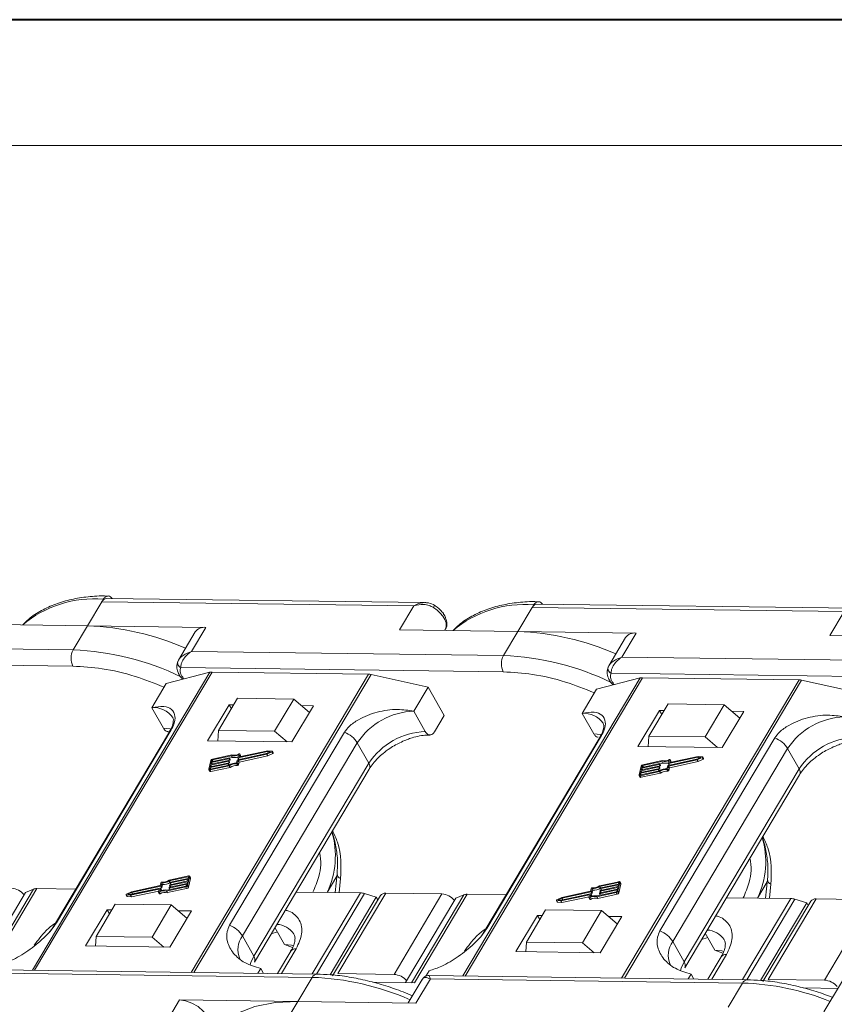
# Model space of a CAD drawing. Header units: millimetres. Extents: x 3104 to 4027, y -212 to 440.
# Tile 26 of 39: x 3542 to 3614, y 354 to 440. Entities that reach past the tile are written whole.
import ezdxf

# ---------------------------------------------------------------- set-up
doc = ezdxf.new("R2010")
doc.units = ezdxf.units.MM

msp = doc.modelspace()

# ---------------------------------------------------------------- linework, layer by layer
at = {"color": 7, "lineweight": 40}
msp.add_line((4025.995, 440.357), (3103.755, 440.357), dxfattribs=at)
at = {"color": 7, "lineweight": 13}
msp.add_line((4015.016, 429.378), (3158.65, 429.378), dxfattribs=at)
at = {"color": 7, "linetype": 'Continuous', "lineweight": 15}
for p, q in [((3548.358, 387.488), (3549.611, 389.593)), ((3549.611, 389.593), (3549.736, 389.804)), ((3549.611, 389.593), (3576.846, 389.234)), ((3577.784, 389.515), (3550.023, 389.881)), ((3576.846, 389.234), (3575.594, 387.129)), ((3585.912, 386.993), (3587.165, 389.098)), ((3587.165, 389.098), (3587.29, 389.309)), ((3587.165, 389.098), (3614.401, 388.739)), ((3615.339, 389.019), (3587.577, 389.385)), ((3614.401, 388.739), (3613.148, 386.634)), ((3538.039, 387.625), (3548.358, 387.488)), ((3548.358, 387.488), (3547.105, 385.384)), ((3558.676, 387.352), (3548.358, 387.488)), ((3557.424, 385.248), (3558.676, 387.352)), ((3557.756, 386.95), (3556.293, 384.493)), ((3575.594, 387.129), (3585.912, 386.993)), ((3579.536, 387.077), (3579.572, 387.137)), ((3585.912, 386.993), (3584.66, 384.888)), ((3596.231, 386.857), (3585.912, 386.993)), ((3594.978, 384.752), (3596.231, 386.857)), ((3612.627, 353.805), (3632.254, 386.781)), ((3613.148, 386.634), (3623.467, 386.498)), ((3547.105, 385.384), (3519.869, 385.743)), ((3595.31, 386.455), (3593.848, 383.998)), ((3584.66, 384.888), (3557.424, 385.248)), ((3547.086, 383.97), (3518.938, 384.341)), ((3556.315, 384.528), (3556.217, 384.28)), ((3593.869, 384.033), (3593.771, 383.785)), ((3622.214, 384.393), (3594.978, 384.752)), ((3559.032, 383.433), (3543.56, 357.439)), ((3543.746, 357.436), (3559.233, 383.456)), ((3555.232, 382.448), (3559.032, 383.433)), ((3584.641, 383.474), (3556.492, 383.846)), ((3572.893, 383.276), (3557.407, 357.256)), ((3557.65, 357.253), (3573.122, 383.248)), ((3559.233, 383.456), (3572.893, 383.276)), ((3573.122, 383.248), (3578.091, 382.146)), ((3622.195, 382.979), (3594.047, 383.35)), ((3553.979, 380.343), (3555.232, 382.448)), ((3596.587, 382.938), (3581.115, 356.944)), ((3581.301, 356.941), (3596.787, 382.961)), ((3592.786, 381.952), (3596.587, 382.938)), ((3610.448, 382.78), (3594.961, 356.761)), ((3595.205, 356.758), (3610.677, 382.752)), ((3596.787, 382.961), (3610.448, 382.78)), ((3610.677, 382.752), (3615.646, 381.651)), ((3578.091, 382.146), (3576.838, 380.041)), ((3578.091, 382.146), (3579.487, 379.653)), ((3591.533, 379.848), (3592.786, 381.952)), ((3560.719, 380.608), (3558.84, 377.451)), ((3561.461, 381.164), (3559.791, 378.357)), ((3561.127, 380.602), (3560.719, 380.608)), ((3560.719, 380.608), (3560.918, 380.252)), ((3566.359, 381.099), (3561.461, 381.164)), ((3564.689, 378.293), (3566.359, 381.099)), ((3566.187, 377.354), (3568.066, 380.511)), ((3566.359, 381.099), (3567.723, 379.934)), ((3568.066, 380.511), (3567.032, 380.524)), ((3599.016, 380.669), (3597.345, 377.862)), ((3603.914, 380.604), (3599.016, 380.669)), ((3602.244, 377.797), (3603.914, 380.604)), ((3603.914, 380.604), (3605.277, 379.438)), ((3553.979, 380.343), (3554.976, 378.562)), ((3577.835, 378.26), (3576.838, 380.041)), ((3578.652, 378.249), (3579.487, 379.653)), ((3591.533, 379.848), (3592.531, 378.066)), ((3598.273, 380.112), (3596.394, 376.955)), ((3598.681, 380.107), (3598.273, 380.112)), ((3598.273, 380.112), (3598.473, 379.756)), ((3603.742, 376.858), (3605.621, 380.016)), ((3605.621, 380.016), (3604.586, 380.029)), ((3555.51, 378.244), (3545.488, 361.406)), ((3545.639, 361.568), (3555.662, 378.406)), ((3555.371, 378.253), (3555.503, 378.251)), ((3559.791, 378.357), (3559.736, 377.439)), ((3564.689, 378.293), (3559.791, 378.357)), ((3570.784, 378.207), (3560.762, 361.368)), ((3565.781, 377.359), (3564.689, 378.293)), ((3583.194, 361.072), (3593.216, 377.911)), ((3558.84, 377.451), (3566.187, 377.354)), ((3561.88, 360.44), (3571.902, 377.278)), ((3572.899, 375.497), (3571.902, 377.278)), ((3593.064, 377.749), (3583.042, 360.911)), ((3597.345, 377.862), (3597.29, 376.943)), ((3602.244, 377.797), (3597.345, 377.862)), ((3608.338, 377.712), (3598.316, 360.873)), ((3603.336, 376.864), (3602.244, 377.797)), ((3560.956, 376.222), (3559.274, 375.861)), ((3561.456, 375.789), (3564.011, 376.338)), ((3561.485, 375.99), (3561.543, 376.235)), ((3564.057, 376.528), (3561.502, 375.979)), ((3561.505, 375.739), (3564.013, 376.279)), ((3561.582, 375.837), (3564.085, 376.375)), ((3561.64, 376.301), (3561.585, 376.072)), ((3564.089, 376.595), (3561.602, 376.061)), ((3561.718, 376.173), (3561.638, 376.315)), ((3561.64, 376.301), (3561.719, 376.159)), ((3564.011, 376.338), (3564.333, 376.498)), ((3564.013, 376.279), (3564.451, 376.495)), ((3564.093, 376.136), (3564.013, 376.279)), ((3564.333, 376.498), (3564.057, 376.528)), ((3564.13, 376.397), (3564.057, 376.528)), ((3564.465, 376.554), (3564.089, 376.595)), ((3564.093, 376.136), (3564.531, 376.353)), ((3564.451, 376.495), (3564.531, 376.353)), ((3564.562, 376.401), (3564.483, 376.544)), ((3596.394, 376.955), (3603.742, 376.858)), ((3599.435, 359.944), (3609.457, 376.783)), ((3610.454, 375.002), (3609.457, 376.783)), ((3559.124, 375.739), (3558.942, 374.978)), ((3560.594, 375.454), (3559.057, 375.123)), ((3559.061, 374.974), (3560.717, 375.33)), ((3559.072, 375.187), (3560.609, 375.517)), ((3559.11, 375.345), (3559.072, 375.187)), ((3560.647, 375.675), (3559.11, 375.345)), ((3559.185, 375.211), (3559.11, 375.345)), ((3559.125, 375.408), (3560.662, 375.739)), ((3559.163, 375.567), (3559.125, 375.408)), ((3560.7, 375.897), (3559.163, 375.567)), ((3559.238, 375.433), (3559.163, 375.567)), ((3559.179, 375.63), (3560.716, 375.96)), ((3559.209, 375.757), (3559.179, 375.63)), ((3559.269, 375.649), (3559.209, 375.757)), ((3560.914, 376.153), (3559.259, 375.798)), ((3559.259, 375.798), (3559.334, 375.663)), ((3560.669, 375.319), (3560.594, 375.454)), ((3560.627, 375.506), (3560.619, 375.474)), ((3560.699, 375.331), (3560.619, 375.474)), ((3560.706, 375.37), (3560.626, 375.513)), ((3560.627, 375.511), (3560.727, 375.533)), ((3560.706, 375.363), (3560.627, 375.506)), ((3560.727, 375.533), (3560.647, 375.675)), ((3560.68, 375.727), (3560.672, 375.696)), ((3560.752, 375.553), (3560.672, 375.696)), ((3560.759, 375.592), (3560.679, 375.734)), ((3560.68, 375.733), (3560.78, 375.755)), ((3560.76, 375.585), (3560.68, 375.727)), ((3560.699, 375.331), (3560.706, 375.363)), ((3560.78, 375.755), (3560.7, 375.897)), ((3560.733, 375.949), (3560.725, 375.917)), ((3560.805, 375.775), (3560.725, 375.917)), ((3560.812, 375.814), (3560.732, 375.956)), ((3560.733, 375.955), (3560.994, 376.011)), ((3560.813, 375.807), (3560.733, 375.949)), ((3560.752, 375.553), (3560.76, 375.585)), ((3560.805, 375.775), (3560.813, 375.807)), ((3560.994, 376.011), (3560.914, 376.153)), ((3561.373, 375.524), (3561.431, 375.769)), ((3561.379, 375.453), (3561.458, 375.31)), ((3561.446, 375.494), (3561.505, 375.739)), ((3561.526, 375.352), (3561.446, 375.494)), ((3561.485, 375.984), (3561.565, 375.841)), ((3561.582, 375.837), (3561.502, 375.979)), ((3561.585, 375.597), (3561.505, 375.739)), ((3561.526, 375.352), (3561.585, 375.597)), ((3561.585, 375.597), (3564.093, 376.136)), ((3561.591, 376.061), (3561.585, 376.072)), ((3561.701, 376.082), (3561.719, 376.159)), ((3572.899, 375.497), (3562.877, 358.658)), ((3598.255, 375.402), (3596.718, 375.071)), ((3596.733, 375.135), (3598.27, 375.465)), ((3598.469, 375.658), (3596.814, 375.302)), ((3598.51, 375.727), (3596.829, 375.366)), ((3598.335, 375.259), (3598.255, 375.402)), ((3598.288, 375.454), (3598.28, 375.422)), ((3598.36, 375.28), (3598.28, 375.422)), ((3598.367, 375.318), (3598.287, 375.461)), ((3598.288, 375.459), (3598.549, 375.516)), ((3598.367, 375.311), (3598.288, 375.454)), ((3598.549, 375.516), (3598.469, 375.658)), ((3599.011, 375.294), (3601.566, 375.843)), ((3599.039, 375.495), (3599.098, 375.74)), ((3599.04, 375.488), (3599.12, 375.346)), ((3601.611, 376.033), (3599.057, 375.484)), ((3599.136, 375.341), (3599.057, 375.484)), ((3599.059, 375.244), (3601.568, 375.783)), ((3599.136, 375.341), (3601.639, 375.879)), ((3599.194, 375.806), (3599.139, 375.577)), ((3599.139, 375.102), (3601.647, 375.641)), ((3599.145, 375.566), (3599.139, 375.577)), ((3601.644, 376.1), (3599.157, 375.566)), ((3599.273, 375.677), (3599.193, 375.82)), ((3599.194, 375.806), (3599.274, 375.664)), ((3599.256, 375.587), (3599.274, 375.664)), ((3601.566, 375.843), (3601.888, 376.002)), ((3601.568, 375.783), (3602.006, 376)), ((3601.647, 375.641), (3601.568, 375.783)), ((3601.888, 376.002), (3601.611, 376.033)), ((3601.685, 375.902), (3601.611, 376.033)), ((3602.02, 376.058), (3601.644, 376.1)), ((3601.647, 375.641), (3602.086, 375.858)), ((3602.006, 376), (3602.086, 375.858)), ((3602.117, 375.906), (3602.037, 376.049)), ((3558.946, 374.937), (3559.026, 374.794)), ((3559.057, 375.123), (3559.027, 374.996)), ((3559.027, 374.996), (3559.039, 374.974)), ((3559.046, 374.911), (3560.728, 375.272)), ((3559.126, 374.768), (3559.046, 374.911)), ((3559.132, 374.989), (3559.057, 375.123)), ((3559.126, 374.768), (3560.808, 375.129)), ((3560.808, 375.129), (3560.728, 375.272)), ((3562.92, 358.158), (3572.942, 374.996)), ((3596.679, 375.243), (3596.496, 374.483)), ((3596.612, 374.628), (3596.581, 374.501)), ((3596.581, 374.501), (3596.594, 374.479)), ((3596.601, 374.415), (3598.282, 374.777)), ((3598.149, 374.958), (3596.612, 374.628)), ((3596.687, 374.494), (3596.612, 374.628)), ((3596.616, 374.479), (3598.271, 374.834)), ((3596.627, 374.691), (3598.164, 375.022)), ((3596.665, 374.85), (3596.627, 374.691)), ((3598.202, 375.18), (3596.665, 374.85)), ((3596.74, 374.716), (3596.665, 374.85)), ((3596.68, 374.913), (3598.217, 375.243)), ((3596.718, 375.071), (3596.68, 374.913)), ((3596.681, 374.273), (3598.362, 374.634)), ((3596.793, 374.937), (3596.718, 375.071)), ((3596.764, 375.261), (3596.733, 375.135)), ((3596.824, 375.154), (3596.764, 375.261)), ((3596.814, 375.302), (3596.889, 375.168)), ((3598.224, 374.824), (3598.149, 374.958)), ((3598.181, 375.01), (3598.174, 374.979)), ((3598.253, 374.836), (3598.174, 374.979)), ((3598.181, 375.016), (3598.282, 375.038)), ((3598.26, 374.875), (3598.181, 375.017)), ((3598.261, 374.868), (3598.181, 375.01)), ((3598.282, 375.038), (3598.202, 375.18)), ((3598.234, 375.232), (3598.227, 375.2)), ((3598.307, 375.058), (3598.227, 375.2)), ((3598.234, 375.238), (3598.335, 375.259)), ((3598.313, 375.097), (3598.234, 375.239)), ((3598.314, 375.09), (3598.234, 375.232)), ((3598.253, 374.836), (3598.261, 374.868)), ((3598.362, 374.634), (3598.282, 374.777)), ((3598.307, 375.058), (3598.314, 375.09)), ((3598.36, 375.28), (3598.367, 375.311)), ((3598.927, 375.029), (3598.986, 375.273)), ((3598.933, 374.957), (3599.013, 374.815)), ((3599.001, 374.999), (3599.059, 375.244)), ((3599.08, 374.857), (3599.001, 374.999)), ((3599.139, 375.102), (3599.059, 375.244)), ((3599.08, 374.857), (3599.139, 375.102)), ((3610.454, 375.002), (3600.432, 358.163)), ((3600.475, 357.662), (3610.497, 374.501)), ((3596.501, 374.441), (3596.58, 374.299)), ((3596.681, 374.273), (3596.601, 374.415)), ((3554.759, 365.081), (3554.7, 364.836)), ((3554.832, 365.051), (3554.773, 364.806)), ((3554.912, 364.909), (3554.832, 365.051)), ((3557.158, 365.664), (3555.477, 365.303)), ((3557.143, 365.601), (3555.488, 365.245)), ((3555.568, 365.103), (3555.488, 365.245)), ((3557.079, 365.167), (3555.542, 364.836)), ((3555.557, 364.9), (3557.094, 365.23)), ((3555.568, 365.103), (3555.588, 365.107)), ((3555.578, 365.069), (3555.585, 365.101)), ((3555.579, 365.062), (3555.658, 364.921)), ((3557.132, 365.388), (3555.595, 365.058)), ((3555.67, 364.924), (3555.595, 365.058)), ((3555.61, 365.121), (3557.148, 365.452)), ((3557.041, 365.008), (3557.079, 365.167)), ((3557.08, 364.836), (3557.263, 365.597)), ((3557.094, 365.23), (3557.132, 365.388)), ((3557.171, 365.551), (3557.143, 365.601)), ((3557.148, 365.452), (3557.178, 365.579)), ((3557.16, 364.694), (3557.343, 365.454)), ((3557.338, 365.496), (3557.258, 365.638)), ((3557.263, 365.597), (3557.343, 365.454)), ((3569.28, 364.228), (3570.128, 365.653)), ((3570.149, 365.852), (3569.981, 364.219)), ((3570.437, 365.451), (3570.311, 364.215)), ((3594.713, 365.169), (3593.031, 364.808)), ((3594.698, 365.106), (3593.042, 364.75)), ((3594.635, 364.341), (3594.817, 365.101)), ((3594.726, 365.056), (3594.698, 365.106)), ((3594.702, 364.957), (3594.732, 365.083)), ((3594.893, 365.001), (3594.813, 365.143)), ((3594.817, 365.101), (3594.897, 364.959)), ((3606.835, 363.733), (3607.683, 365.158)), ((3607.703, 365.357), (3607.536, 363.724)), ((3538.563, 356.855), (3542.947, 364.222)), ((3543.651, 364.516), (3539.087, 356.848)), ((3539.332, 356.845), (3543.926, 364.563)), ((3543.651, 364.516), (3542.947, 364.222)), ((3543.926, 364.563), (3547.34, 364.518)), ((3552.191, 364.296), (3551.753, 364.08)), ((3552.194, 364.237), (3551.871, 364.077)), ((3552.115, 363.98), (3554.603, 364.514)), ((3552.148, 364.047), (3554.703, 364.596)), ((3554.7, 364.836), (3552.191, 364.296)), ((3554.748, 364.786), (3552.194, 364.237)), ((3552.273, 364.094), (3552.194, 364.237)), ((3552.195, 363.837), (3554.583, 364.35)), ((3552.273, 364.094), (3554.828, 364.643)), ((3554.565, 364.274), (3554.62, 364.503)), ((3554.566, 364.26), (3554.646, 364.117)), ((3554.617, 364.489), (3554.603, 364.514)), ((3554.699, 364.116), (3554.619, 364.258)), ((3554.72, 364.584), (3554.661, 364.34)), ((3554.799, 364.449), (3554.719, 364.591)), ((3554.8, 364.442), (3554.72, 364.584)), ((3554.828, 364.643), (3554.748, 364.786)), ((3554.853, 364.664), (3554.773, 364.806)), ((3554.787, 364.39), (3554.8, 364.442)), ((3554.853, 364.664), (3554.912, 364.909)), ((3555.249, 364.353), (3556.93, 364.714)), ((3555.328, 364.21), (3555.249, 364.353)), ((3555.29, 364.422), (3556.946, 364.777)), ((3555.328, 364.21), (3557.01, 364.572)), ((3555.472, 364.626), (3555.479, 364.658)), ((3555.472, 364.619), (3555.551, 364.478)), ((3557.026, 364.945), (3555.489, 364.615)), ((3555.564, 364.48), (3555.489, 364.615)), ((3555.504, 364.678), (3557.041, 365.008)), ((3555.525, 364.848), (3555.532, 364.879)), ((3555.525, 364.841), (3555.604, 364.699)), ((3555.617, 364.702), (3555.542, 364.836)), ((3556.93, 364.714), (3557.01, 364.572)), ((3556.996, 364.818), (3557.026, 364.945)), ((3557.16, 364.694), (3557.08, 364.836)), ((3566.555, 364.264), (3572.185, 364.19)), ((3572.185, 364.19), (3567.975, 357.117)), ((3570.208, 357.145), (3574.383, 364.161)), ((3574.383, 364.161), (3579.282, 364.096)), ((3592.254, 364.34), (3589.746, 363.801)), ((3592.303, 364.291), (3589.748, 363.742)), ((3592.313, 364.585), (3592.254, 364.34)), ((3592.382, 364.148), (3592.303, 364.291)), ((3592.386, 364.556), (3592.328, 364.311)), ((3592.407, 364.169), (3592.328, 364.311)), ((3592.466, 364.413), (3592.386, 364.556)), ((3592.407, 364.169), (3592.466, 364.413)), ((3592.803, 363.857), (3594.485, 364.219)), ((3592.845, 363.926), (3594.5, 364.282)), ((3593.026, 364.131), (3593.034, 364.162)), ((3593.122, 364.608), (3593.042, 364.75)), ((3594.58, 364.45), (3593.043, 364.119)), ((3593.059, 364.183), (3594.596, 364.513)), ((3593.079, 364.352), (3593.087, 364.384)), ((3593.08, 364.345), (3593.159, 364.204)), ((3594.634, 364.671), (3593.097, 364.341)), ((3593.172, 364.207), (3593.097, 364.341)), ((3593.112, 364.404), (3594.649, 364.735)), ((3593.122, 364.608), (3593.143, 364.612)), ((3593.132, 364.574), (3593.14, 364.606)), ((3593.133, 364.567), (3593.212, 364.426)), ((3594.687, 364.893), (3593.15, 364.563)), ((3593.225, 364.429), (3593.15, 364.563)), ((3593.165, 364.626), (3594.702, 364.957)), ((3594.485, 364.219), (3594.565, 364.076)), ((3594.55, 364.323), (3594.58, 364.45)), ((3594.596, 364.513), (3594.634, 364.671)), ((3594.715, 364.199), (3594.635, 364.341)), ((3594.649, 364.735), (3594.687, 364.893)), ((3594.715, 364.199), (3594.897, 364.959)), ((3607.992, 364.955), (3607.865, 363.719)), ((3551.722, 364.031), (3551.802, 363.889)), ((3551.739, 364.021), (3552.115, 363.98)), ((3551.819, 363.879), (3551.739, 364.021)), ((3551.819, 363.879), (3552.195, 363.837)), ((3551.871, 364.077), (3552.148, 364.047)), ((3552.195, 363.837), (3552.115, 363.98)), ((3552.2, 364.058), (3552.273, 364.094)), ((3568.337, 357.112), (3572.517, 364.135)), ((3573.562, 363.818), (3569.537, 357.055)), ((3573.923, 363.96), (3569.747, 356.944)), ((3573.562, 363.818), (3572.517, 364.135)), ((3573.696, 363.579), (3573.562, 363.818)), ((3579.282, 364.096), (3575.106, 357.08)), ((3576.117, 356.36), (3580.502, 363.727)), ((3581.205, 364.02), (3576.642, 356.353)), ((3576.887, 356.35), (3581.48, 364.067)), ((3581.205, 364.02), (3580.502, 363.727)), ((3581.48, 364.067), (3584.894, 364.022)), ((3589.276, 363.536), (3589.356, 363.393)), ((3589.294, 363.526), (3589.67, 363.484)), ((3589.374, 363.384), (3589.294, 363.526)), ((3589.746, 363.801), (3589.308, 363.584)), ((3589.374, 363.384), (3589.75, 363.342)), ((3589.748, 363.742), (3589.426, 363.582)), ((3589.426, 363.582), (3589.702, 363.551)), ((3589.67, 363.484), (3592.157, 364.019)), ((3589.75, 363.342), (3589.67, 363.484)), ((3589.702, 363.551), (3592.257, 364.101)), ((3589.828, 363.599), (3589.748, 363.742)), ((3589.75, 363.342), (3592.138, 363.855)), ((3589.754, 363.563), (3589.828, 363.599)), ((3589.828, 363.599), (3592.382, 364.148)), ((3592.12, 363.778), (3592.175, 364.008)), ((3592.121, 363.765), (3592.201, 363.622)), ((3592.171, 363.994), (3592.157, 364.019)), ((3592.253, 363.62), (3592.173, 363.763)), ((3592.275, 364.089), (3592.216, 363.844)), ((3592.354, 363.954), (3592.274, 364.096)), ((3592.354, 363.947), (3592.275, 364.089)), ((3592.342, 363.895), (3592.354, 363.947)), ((3592.883, 363.715), (3592.803, 363.857)), ((3592.883, 363.715), (3594.565, 364.076)), ((3593.027, 364.124), (3593.106, 363.983)), ((3593.119, 363.985), (3593.043, 364.119)), ((3604.109, 363.769), (3609.74, 363.695)), ((3609.74, 363.695), (3605.53, 356.622)), ((3605.892, 356.617), (3610.072, 363.64)), ((3611.117, 363.323), (3607.092, 356.56)), ((3611.478, 363.465), (3607.302, 356.449)), ((3607.762, 356.65), (3611.938, 363.666)), ((3611.117, 363.323), (3610.072, 363.64)), ((3611.251, 363.084), (3611.117, 363.323)), ((3611.938, 363.666), (3616.836, 363.601)), ((3616.836, 363.601), (3612.661, 356.585)), ((3550.07, 362.717), (3548.191, 359.56)), ((3550.771, 363.203), (3549.1, 360.396)), ((3550.478, 362.711), (3550.07, 362.717)), ((3550.07, 362.717), (3550.27, 362.361)), ((3550.771, 363.203), (3555.669, 363.138)), ((3553.999, 360.332), (3555.669, 363.138)), ((3555.539, 359.463), (3557.418, 362.62)), ((3555.669, 363.138), (3557.033, 361.972)), ((3557.418, 362.62), (3556.257, 362.635)), ((3588.325, 362.707), (3586.655, 359.901)), ((3588.325, 362.707), (3593.224, 362.643)), ((3591.553, 359.836), (3593.224, 362.643)), ((3593.224, 362.643), (3594.587, 361.477)), ((3587.625, 362.222), (3585.746, 359.064)), ((3588.033, 362.216), (3587.625, 362.222)), ((3587.625, 362.222), (3587.824, 361.866)), ((3593.093, 358.967), (3594.972, 362.125)), ((3594.972, 362.125), (3593.812, 362.14)), ((3564.385, 360.619), (3564.927, 360.788)), ((3564.713, 361.17), (3565.546, 359.681)), ((3549.049, 359.548), (3549.1, 360.396)), ((3549.1, 360.396), (3553.999, 360.332)), ((3555.007, 359.47), (3553.999, 360.332)), ((3561.88, 360.44), (3562.877, 358.658)), ((3586.604, 359.053), (3586.655, 359.901)), ((3586.655, 359.901), (3591.553, 359.836)), ((3599.435, 359.944), (3600.432, 358.163)), ((3601.94, 360.124), (3602.481, 360.292)), ((3602.267, 360.674), (3603.101, 359.186)), ((3548.191, 359.56), (3555.539, 359.463)), ((3566.101, 359.113), (3564.937, 357.157)), ((3565.275, 357.152), (3566.562, 359.314)), ((3565.546, 359.681), (3566.255, 359.427)), ((3585.746, 359.064), (3593.093, 358.967)), ((3592.562, 358.974), (3591.553, 359.836)), ((3603.101, 359.186), (3603.809, 358.932)), ((3603.656, 358.618), (3602.492, 356.662)), ((3602.83, 356.657), (3604.116, 358.819)), ((3568.368, 357.112), (3540.607, 357.478)), ((3563.231, 357.179), (3563.475, 357.59)), ((3563.475, 357.59), (3563.709, 357.173)), ((3577.89, 356.924), (3578.171, 357.396)), ((3540.72, 357.183), (3567.956, 356.824)), ((3567.956, 356.824), (3566.703, 354.719)), ((3575.106, 357.08), (3570.208, 357.145)), ((3577.563, 356.638), (3576.346, 354.592)), ((3577.022, 354.583), (3578.275, 356.688)), ((3605.923, 356.616), (3578.161, 356.983)), ((3578.275, 356.688), (3605.51, 356.329)), ((3600.785, 356.684), (3601.03, 357.095)), ((3601.03, 357.095), (3601.263, 356.678)), ((3612.661, 356.585), (3607.762, 356.65)), ((3573.246, 356.398), (3576.887, 356.35)), ((3605.51, 356.329), (3604.258, 354.224)), ((3610.8, 355.902), (3613.851, 355.862)), ((3556.384, 354.856), (3555.132, 352.751)), ((3566.703, 354.719), (3556.384, 354.856)), ((3565.45, 352.615), (3566.703, 354.719)), ((3566.703, 354.719), (3577.022, 354.583))]:
    msp.add_line(p, q, dxfattribs=at)
at = {"color": 7, "linetype": 'Continuous', "lineweight": 15, "flags": 128}
for points in [[(3579.572, 387.137), (3579.622, 387.242), (3579.67, 387.48), (3579.643, 387.745), (3579.543, 388.027), (3579.375, 388.314), (3579.145, 388.595), (3578.862, 388.859), (3578.538, 389.094)], [(3578.634, 389.281), (3578.636, 389.282), (3578.637, 389.28)], [(3555.644, 378.486), (3555.581, 378.499), (3554.976, 378.562)], [(3555.662, 378.406), (3555.574, 378.33), (3555.51, 378.244)], [(3593.199, 377.99), (3593.136, 378.004), (3592.531, 378.066)], [(3593.216, 377.911), (3593.128, 377.835), (3593.064, 377.749)], [(3561.586, 376.317), (3561.597, 376.322), (3561.607, 376.324), (3561.617, 376.325), (3561.626, 376.324), (3561.633, 376.321), (3561.638, 376.315), (3561.64, 376.309), (3561.64, 376.301)], [(3564.465, 376.554), (3564.475, 376.551), (3564.481, 376.546), (3564.484, 376.539), (3564.484, 376.53), (3564.48, 376.52), (3564.473, 376.511), (3564.463, 376.502), (3564.451, 376.495)], [(3564.531, 376.353), (3564.543, 376.36), (3564.553, 376.368), (3564.56, 376.378), (3564.564, 376.387), (3564.564, 376.396), (3564.562, 376.401)], [(3560.609, 375.517), (3560.613, 375.517), (3560.617, 375.517), (3560.62, 375.517), (3560.623, 375.515), (3560.625, 375.514), (3560.626, 375.511), (3560.627, 375.509), (3560.627, 375.506)], [(3560.662, 375.739), (3560.667, 375.739), (3560.67, 375.739), (3560.674, 375.738), (3560.676, 375.737), (3560.678, 375.735), (3560.68, 375.733), (3560.68, 375.73), (3560.68, 375.727)], [(3560.696, 375.325), (3560.698, 375.328), (3560.699, 375.331)], [(3560.716, 375.96), (3560.72, 375.961), (3560.723, 375.961), (3560.727, 375.96), (3560.73, 375.959), (3560.732, 375.957), (3560.733, 375.955), (3560.733, 375.952), (3560.733, 375.949)], [(3561.502, 375.979), (3561.498, 375.979), (3561.494, 375.979), (3561.491, 375.979), (3561.488, 375.981), (3561.486, 375.982), (3561.485, 375.985), (3561.484, 375.987), (3561.485, 375.99)], [(3561.585, 376.072), (3561.584, 376.069), (3561.585, 376.066), (3561.586, 376.064), (3561.588, 376.062), (3561.591, 376.061), (3561.594, 376.06), (3561.598, 376.06), (3561.602, 376.061)], [(3561.719, 376.159), (3561.72, 376.166), (3561.718, 376.173)], [(3598.27, 375.465), (3598.274, 375.466), (3598.278, 375.466), (3598.281, 375.465), (3598.284, 375.464), (3598.286, 375.462), (3598.287, 375.46), (3598.288, 375.457), (3598.288, 375.454)], [(3599.057, 375.484), (3599.053, 375.483), (3599.049, 375.483), (3599.045, 375.484), (3599.043, 375.485), (3599.041, 375.487), (3599.039, 375.49), (3599.039, 375.492), (3599.039, 375.495)], [(3599.139, 375.577), (3599.139, 375.574), (3599.139, 375.571), (3599.141, 375.569), (3599.143, 375.567), (3599.145, 375.566), (3599.149, 375.565), (3599.153, 375.565), (3599.157, 375.566)], [(3599.14, 375.822), (3599.151, 375.826), (3599.162, 375.829), (3599.172, 375.83), (3599.181, 375.829), (3599.188, 375.825), (3599.193, 375.82), (3599.195, 375.814), (3599.194, 375.806)], [(3599.274, 375.664), (3599.274, 375.671), (3599.273, 375.677)], [(3602.02, 376.058), (3602.029, 376.056), (3602.036, 376.051), (3602.039, 376.043), (3602.039, 376.035), (3602.035, 376.025), (3602.027, 376.016), (3602.017, 376.007), (3602.006, 376)], [(3602.086, 375.858), (3602.097, 375.865), (3602.107, 375.873), (3602.114, 375.883), (3602.118, 375.892), (3602.119, 375.901), (3602.117, 375.906)], [(3559.046, 374.911), (3559.022, 374.907), (3558.999, 374.907), (3558.979, 374.911), (3558.963, 374.919), (3558.951, 374.93), (3558.943, 374.944), (3558.94, 374.96), (3558.942, 374.978)], [(3559.027, 374.996), (3559.026, 374.99), (3559.027, 374.985), (3559.03, 374.98), (3559.034, 374.977), (3559.039, 374.974), (3559.046, 374.973), (3559.053, 374.973), (3559.061, 374.974)], [(3596.601, 374.415), (3596.576, 374.412), (3596.554, 374.412), (3596.534, 374.416), (3596.518, 374.424), (3596.505, 374.435), (3596.497, 374.449), (3596.494, 374.465), (3596.496, 374.483)], [(3596.581, 374.501), (3596.581, 374.495), (3596.582, 374.49), (3596.584, 374.485), (3596.588, 374.481), (3596.594, 374.479), (3596.6, 374.478), (3596.608, 374.477), (3596.616, 374.479)], [(3598.164, 375.022), (3598.168, 375.022), (3598.172, 375.022), (3598.175, 375.022), (3598.178, 375.02), (3598.18, 375.018), (3598.181, 375.016), (3598.182, 375.013), (3598.181, 375.01)], [(3598.217, 375.243), (3598.221, 375.244), (3598.225, 375.244), (3598.228, 375.243), (3598.231, 375.242), (3598.233, 375.24), (3598.234, 375.238), (3598.235, 375.235), (3598.234, 375.232)], [(3598.25, 374.83), (3598.252, 374.833), (3598.253, 374.836)], [(3555.595, 365.058), (3555.591, 365.057), (3555.587, 365.058), (3555.584, 365.058), (3555.581, 365.059), (3555.579, 365.061), (3555.578, 365.064), (3555.578, 365.066), (3555.578, 365.069)], [(3557.178, 365.579), (3557.179, 365.585), (3557.178, 365.59), (3557.175, 365.595), (3557.171, 365.598), (3557.165, 365.601), (3557.159, 365.602), (3557.151, 365.602), (3557.143, 365.601)], [(3557.158, 365.664), (3557.183, 365.668), (3557.205, 365.668), (3557.225, 365.664), (3557.242, 365.656), (3557.254, 365.645), (3557.262, 365.631), (3557.265, 365.615), (3557.263, 365.597)], [(3594.732, 365.083), (3594.733, 365.089), (3594.732, 365.095), (3594.73, 365.099), (3594.725, 365.103), (3594.72, 365.106), (3594.713, 365.107), (3594.706, 365.107), (3594.698, 365.106)], [(3594.713, 365.169), (3594.737, 365.173), (3594.76, 365.172), (3594.78, 365.168), (3594.796, 365.161), (3594.809, 365.15), (3594.816, 365.136), (3594.819, 365.12), (3594.817, 365.101)], [(3554.619, 364.258), (3554.608, 364.253), (3554.597, 364.251), (3554.587, 364.25), (3554.578, 364.251), (3554.571, 364.254), (3554.567, 364.26), (3554.564, 364.266), (3554.565, 364.274)], [(3554.62, 364.503), (3554.62, 364.506), (3554.62, 364.509), (3554.618, 364.511), (3554.616, 364.513), (3554.614, 364.514), (3554.61, 364.515), (3554.607, 364.515), (3554.603, 364.514)], [(3554.703, 364.596), (3554.707, 364.596), (3554.71, 364.596), (3554.714, 364.596), (3554.716, 364.594), (3554.718, 364.593), (3554.72, 364.59), (3554.72, 364.588), (3554.72, 364.584)], [(3555.489, 364.615), (3555.485, 364.614), (3555.481, 364.614), (3555.478, 364.615), (3555.475, 364.616), (3555.473, 364.618), (3555.472, 364.62), (3555.471, 364.623), (3555.472, 364.626)], [(3555.542, 364.836), (3555.538, 364.836), (3555.534, 364.836), (3555.531, 364.836), (3555.528, 364.838), (3555.526, 364.84), (3555.525, 364.842), (3555.524, 364.845), (3555.525, 364.848)], [(3593.097, 364.341), (3593.093, 364.34), (3593.089, 364.341), (3593.086, 364.341), (3593.083, 364.342), (3593.081, 364.344), (3593.079, 364.347), (3593.079, 364.349), (3593.079, 364.352)], [(3593.15, 364.563), (3593.146, 364.562), (3593.142, 364.562), (3593.139, 364.563), (3593.136, 364.564), (3593.134, 364.566), (3593.133, 364.568), (3593.132, 364.571), (3593.132, 364.574)], [(3551.739, 364.021), (3551.73, 364.024), (3551.723, 364.029), (3551.72, 364.036), (3551.721, 364.045), (3551.725, 364.054), (3551.732, 364.064), (3551.742, 364.073), (3551.753, 364.08)], [(3554.646, 364.117), (3554.646, 364.117), (3554.651, 364.112), (3554.658, 364.109), (3554.667, 364.107), (3554.677, 364.108), (3554.688, 364.111), (3554.699, 364.116)], [(3589.294, 363.526), (3589.285, 363.529), (3589.278, 363.534), (3589.275, 363.541), (3589.275, 363.55), (3589.279, 363.559), (3589.286, 363.569), (3589.296, 363.577), (3589.308, 363.584)], [(3592.173, 363.763), (3592.163, 363.758), (3592.152, 363.755), (3592.142, 363.755), (3592.133, 363.756), (3592.126, 363.759), (3592.121, 363.764), (3592.119, 363.771), (3592.12, 363.778)], [(3592.175, 364.008), (3592.175, 364.011), (3592.174, 364.013), (3592.173, 364.016), (3592.171, 364.018), (3592.168, 364.019), (3592.165, 364.019), (3592.161, 364.02), (3592.157, 364.019)], [(3592.201, 363.622), (3592.201, 363.622), (3592.206, 363.617), (3592.213, 363.613), (3592.221, 363.612), (3592.232, 363.613), (3592.242, 363.616), (3592.253, 363.62)], [(3592.257, 364.101), (3592.261, 364.101), (3592.265, 364.101), (3592.268, 364.1), (3592.271, 364.099), (3592.273, 364.097), (3592.274, 364.095), (3592.275, 364.092), (3592.275, 364.089)], [(3593.043, 364.119), (3593.039, 364.119), (3593.036, 364.119), (3593.032, 364.119), (3593.03, 364.121), (3593.028, 364.123), (3593.026, 364.125), (3593.026, 364.128), (3593.026, 364.131)], [(3566.333, 359.574), (3566.151, 359.618), (3565.546, 359.681)], [(3603.888, 359.079), (3603.706, 359.123), (3603.101, 359.186)], [(3562.877, 358.658), (3562.614, 358.11), (3562.549, 357.904)], [(3600.432, 358.163), (3600.169, 357.615), (3600.103, 357.409)], [(3556.384, 354.856), (3556.916, 354.782), (3557.472, 354.583), (3558.001, 354.275), (3558.453, 353.888), (3558.786, 353.459), (3558.969, 353.027), (3558.985, 352.632), (3558.901, 352.408)], [(3558.646, 351.201), (3559.052, 351.797), (3560.087, 352.842), (3561.399, 353.671), (3562.961, 354.267), (3564.741, 354.619), (3566.703, 354.719)]]:
    msp.add_lwpolyline(points, dxfattribs=at)
at = {"color": 7, "linetype": 'Continuous', "lineweight": 15}
for centre, radius, start, end in [((3548.904, 380.256), 9.584, 85.01968, 130.32217), ((3550.066, 389.38), 0.503, 94.93467, 154.85936), ((3577.647, 389.687), 1.071, 326.35871, 337.63089), ((3586.458, 379.761), 9.584, 85.01968, 130.32217), ((3587.62, 388.884), 0.503, 94.93467, 154.85936), ((3547.552, 364.342), 23.161, 66.17146, 88.00664), ((3558.551, 386.385), 0.975, 82.58695, 144.58616), ((3585.107, 363.846), 23.161, 66.17146, 88.00664), ((3596.105, 385.89), 0.975, 82.58695, 144.58616), ((3548.46, 384.659), 1.537, 151.84726, 206.63631), ((3546.181, 361.588), 23.813, 64.3201, 87.77512), ((3586.015, 384.163), 1.537, 151.84726, 206.63631), ((3583.735, 361.093), 23.813, 64.3201, 87.77512), ((3556.668, 384.253), 0.444, 155.44234, 246.7351), ((3594.222, 383.758), 0.444, 155.44234, 246.7351), ((3559.216, 382.694), 0.762, 88.71486, 103.94659), ((3572.871, 382.144), 1.132, 77.19266, 88.88778), ((3596.77, 382.199), 0.762, 88.71486, 103.94659), ((3610.426, 381.649), 1.132, 77.19266, 88.88778), ((3554.15, 378.338), 2.012, 34.97651, 94.86365), ((3577.037, 373.897), 6.148, 91.85146, 146.63211), ((3591.704, 377.843), 2.012, 34.97651, 94.86365), ((3614.591, 373.401), 6.148, 91.85146, 146.63211), ((3569.95, 376.064), 2.299, 31.86296, 68.72336), ((3578.034, 372.115), 6.148, 91.85146, 146.63211), ((3607.504, 375.569), 2.299, 31.86296, 68.72336), ((3615.589, 371.62), 6.148, 91.85146, 146.63211), ((3561.117, 377.049), 0.918, 257.21693, 297.64361), ((3561.158, 377.022), 0.825, 255.81963, 301.24295), ((3559.309, 375.665), 0.199, 100.13345, 158.28269), ((3559.271, 375.732), 0.0664, 100.13345, 158.28269), ((3560.588, 375.486), 0.0332, 280.13345, 338.28269), ((3560.641, 375.708), 0.0332, 280.13345, 338.28269), ((3560.695, 375.93), 0.0332, 280.13345, 338.28269), ((3560.698, 375.366), 0.00928, 343.83362, 27.82236), ((3561.355, 374.379), 1.145, 89.11156, 123.86502), ((3560.721, 375.565), 0.0332, 280.13345, 338.28269), ((3561.299, 374.478), 0.978, 85.32254, 125.72777), ((3560.751, 375.587), 0.00928, 343.83362, 27.82236), ((3560.774, 375.787), 0.0332, 280.13345, 338.28269), ((3560.804, 375.809), 0.00928, 343.83362, 27.82236), ((3561.193, 376.852), 0.864, 256.65483, 290.57082), ((3561.384, 375.519), 0.0666, 265.08198, 338.22439), ((3561.462, 375.756), 0.0332, 100.13345, 158.28269), ((3561.464, 375.377), 0.0666, 265.08198, 338.22439), ((3561.576, 375.85), 0.0147, 219.38216, 291.31431), ((3572.514, 375.212), 0.48, 333.29813, 36.49761), ((3596.864, 375.17), 0.199, 100.13345, 158.28269), ((3598.249, 375.434), 0.0332, 280.13345, 338.28269), ((3598.358, 375.314), 0.00928, 343.83362, 27.82236), ((3598.672, 376.553), 0.918, 257.21693, 297.64361), ((3598.713, 376.527), 0.825, 255.81963, 301.24295), ((3598.748, 376.356), 0.864, 256.65483, 290.57082), ((3599.131, 375.355), 0.0147, 219.38216, 291.31431), ((3559.094, 374.85), 0.0882, 219.38216, 291.31431), ((3561.379, 374.336), 0.978, 85.32254, 125.72777), ((3596.825, 375.237), 0.0664, 100.13345, 158.28269), ((3598.143, 374.991), 0.0332, 280.13345, 338.28269), ((3598.196, 375.213), 0.0332, 280.13345, 338.28269), ((3598.252, 374.87), 0.00928, 343.83362, 27.82236), ((3598.909, 373.883), 1.145, 89.11156, 123.86502), ((3598.276, 375.07), 0.0332, 280.13345, 338.28269), ((3598.853, 373.983), 0.978, 85.32254, 125.72777), ((3598.305, 375.092), 0.00928, 343.83362, 27.82236), ((3598.329, 375.292), 0.0332, 280.13345, 338.28269), ((3598.933, 373.841), 0.978, 85.32254, 125.72777), ((3598.939, 375.024), 0.0666, 265.08198, 338.22439), ((3599.017, 375.261), 0.0332, 100.13345, 158.28269), ((3599.019, 374.881), 0.0666, 265.08198, 338.22439), ((3610.069, 374.716), 0.48, 333.29813, 36.49761), ((3596.649, 374.355), 0.0882, 219.38216, 291.31431), ((3562.494, 367.426), 7.493, 334.7487, 16.28341), ((3600.049, 366.93), 7.493, 334.7487, 16.28341), ((3554.82, 365.056), 0.0666, 85.08198, 158.22439), ((3554.906, 366.097), 0.978, 265.32254, 305.72777), ((3554.85, 366.196), 1.145, 269.11156, 303.86502), ((3554.929, 366.054), 1.145, 269.11156, 303.86502), ((3555.616, 365.089), 0.0332, 100.13345, 158.28269), ((3557.289, 365.47), 0.0557, 343.83362, 27.82236), ((3570.549, 365.835), 0.4, 177.51122, 253.85873), ((3608.103, 365.34), 0.4, 177.51122, 253.85873), ((3541.635, 363.045), 1.549, 39.39998, 86.5962), ((3543.902, 363.871), 0.692, 88.08646, 111.31749), ((3555.047, 363.553), 0.825, 75.81963, 121.24295), ((3555.087, 363.526), 0.918, 77.21693, 117.64361), ((3555.126, 363.41), 0.825, 75.81963, 121.24295), ((3554.742, 364.819), 0.0332, 280.13345, 338.28269), ((3554.791, 364.445), 0.00928, 343.83362, 27.82236), ((3554.822, 364.676), 0.0332, 280.13345, 338.28269), ((3555.51, 364.645), 0.0332, 100.13345, 158.28269), ((3555.563, 364.867), 0.0332, 100.13345, 158.28269), ((3556.895, 364.91), 0.199, 280.13345, 338.28269), ((3556.934, 364.843), 0.0664, 280.13345, 338.28269), ((3556.975, 364.768), 0.199, 280.13345, 338.28269), ((3572.155, 362.98), 1.21, 72.60466, 88.58202), ((3574.328, 363.661), 0.503, 83.62421, 143.5489), ((3592.297, 364.323), 0.0332, 280.13345, 338.28269), ((3592.375, 364.561), 0.0666, 85.08198, 158.22439), ((3592.46, 365.601), 0.978, 265.32254, 305.72777), ((3592.377, 364.181), 0.0332, 280.13345, 338.28269), ((3592.404, 365.701), 1.145, 269.11156, 303.86502), ((3592.484, 365.559), 1.145, 269.11156, 303.86502), ((3593.065, 364.15), 0.0332, 100.13345, 158.28269), ((3593.118, 364.372), 0.0332, 100.13345, 158.28269), ((3593.171, 364.594), 0.0332, 100.13345, 158.28269), ((3594.45, 364.415), 0.199, 280.13345, 338.28269), ((3594.488, 364.348), 0.0664, 280.13345, 338.28269), ((3594.53, 364.272), 0.199, 280.13345, 338.28269), ((3594.844, 364.975), 0.0557, 343.83362, 27.82236), ((3551.819, 363.9), 0.0209, 212.10887, 269.29606), ((3579.19, 362.55), 1.549, 39.39998, 86.5962), ((3581.457, 363.376), 0.692, 88.08646, 111.31749), ((3589.374, 363.404), 0.0209, 212.10887, 269.29606), ((3592.601, 363.058), 0.825, 75.81963, 121.24295), ((3592.642, 363.031), 0.918, 77.21693, 117.64361), ((3592.681, 362.915), 0.825, 75.81963, 121.24295), ((3592.345, 363.949), 0.00928, 343.83362, 27.82236), ((3609.71, 362.485), 1.21, 72.60466, 88.58202), ((3611.882, 363.166), 0.503, 83.62421, 143.5489), ((3545.935, 361.139), 0.521, 124.53354, 150.01461), ((3559.927, 359.226), 2.299, 31.86296, 68.72336), ((3564.794, 359.541), 1.903, 34.29758, 87.55752), ((3583.489, 360.643), 0.521, 124.53354, 150.01461), ((3597.482, 358.731), 2.299, 31.86296, 68.72336), ((3602.349, 359.046), 1.903, 34.29758, 87.55752), ((3563.453, 359.252), 1.971, 142.93475, 204.26513), ((3601.007, 358.756), 1.971, 142.93475, 204.26513), ((3566.506, 358.814), 0.503, 83.62421, 143.5489), ((3562.461, 358.37), 0.506, 336.16518, 34.75455), ((3600.016, 357.874), 0.506, 336.16518, 34.75455), ((3604.061, 358.319), 0.503, 83.62421, 143.5489), ((3568.402, 356.622), 0.49, 92.98828, 155.65188), ((3567.15, 333.677), 23.161, 66.17146, 88.00664), ((3575.004, 355.514), 1.569, 39.72824, 86.26793), ((3605.957, 356.127), 0.49, 92.98828, 155.65188), ((3612.558, 355.019), 1.569, 39.72824, 86.26793), ((3604.754, 333.564), 22.778, 68.2995, 88.09554)]:
    msp.add_arc(centre, radius, start, end, dxfattribs=at)
for points, knots in [([(3550.155, 390.077), (3550.021, 390.083), (3549.349, 390.113), (3548.207, 390.015), (3546.751, 389.77), (3545.397, 389.35), (3544.17, 388.751), (3543.26, 388.154), (3542.841, 387.699), (3542.716, 387.563)], [0, 0, 0, 0, 0.042866, 0.214813, 0.388564, 0.564094, 0.741785, 0.922564, 1, 1, 1, 1]), ([(3549.736, 389.804), (3549.787, 389.875), (3549.89, 390.017), (3550.084, 390.105), (3550.279, 390.08), (3550.42, 389.987), (3550.482, 389.894), (3550.495, 389.874)], [0, 0, 0, 0, 0.2340577, 0.4681155, 0.7021732, 0.936231, 1, 1, 1, 1]), ([(3576.846, 389.234), (3576.99, 389.312), (3577.275, 389.466), (3577.586, 389.498), (3577.741, 389.514)], [0, 0, 0, 0, 0.501249, 1, 1, 1, 1]), ([(3578.538, 389.094), (3578.419, 389.155), (3578.157, 389.289), (3577.563, 389.379), (3577.127, 389.291), (3576.846, 389.234)], [0, 0, 0, 0, 0.227063, 0.501587, 1, 1, 1, 1]), ([(3578.637, 389.28), (3578.467, 389.362), (3578.195, 389.493), (3577.897, 389.509), (3577.785, 389.515)], [0, 0, 0, 0, 0.623427, 1, 1, 1, 1]), ([(3579.436, 388.507), (3579.428, 388.522), (3579.356, 388.654), (3579.085, 388.957), (3578.757, 389.189), (3578.552, 389.334)], [0, 0, 0, 0, 0.046727, 0.402061, 1, 1, 1, 1]), ([(3587.71, 389.582), (3587.575, 389.588), (3586.903, 389.618), (3585.762, 389.52), (3584.306, 389.275), (3582.951, 388.855), (3581.724, 388.256), (3580.815, 387.659), (3580.396, 387.204), (3580.27, 387.068)], [0, 0, 0, 0, 0.042866, 0.214813, 0.388564, 0.564094, 0.741785, 0.922564, 1, 1, 1, 1]), ([(3587.29, 389.309), (3587.342, 389.379), (3587.444, 389.521), (3587.639, 389.609), (3587.833, 389.585), (3587.975, 389.492), (3588.036, 389.399), (3588.05, 389.379)], [0, 0, 0, 0, 0.2340577, 0.4681155, 0.7021732, 0.936231, 1, 1, 1, 1]), ([(3579.611, 388.163), (3579.608, 388.18), (3579.583, 388.301), (3579.504, 388.412), (3579.436, 388.507)], [0, 0, 0, 0, 0.140665, 1, 1, 1, 1]), ([(3579.548, 387.131), (3579.57, 387.157), (3579.7, 387.311), (3579.752, 387.695), (3579.657, 388.011), (3579.611, 388.163)], [0, 0, 0, 0, 0.09791, 0.565135, 1, 1, 1, 1]), ([(3556.264, 384.438), (3556.308, 384.51), (3556.405, 384.671), (3556.77, 384.991), (3557.167, 385.147), (3557.424, 385.248)], [0, 0, 0, 0, 0.227063, 0.501587, 1, 1, 1, 1]), ([(3557.424, 385.248), (3557.291, 385.153), (3557.026, 384.965), (3556.72, 384.586), (3556.518, 384.182), (3556.501, 383.953), (3556.492, 383.846)], [0, 0, 0, 0, 0.251519, 0.501784, 0.765632, 1, 1, 1, 1]), ([(3555.046, 382.136), (3554.199, 382.473), (3552.384, 383.194), (3549.665, 383.814), (3547.929, 383.919), (3547.086, 383.97)], [0, 0, 0, 0, 0.310388, 0.66522, 1, 1, 1, 1]), ([(3556.251, 384.408), (3556.202, 384.251), (3556.101, 383.928), (3556.228, 383.465), (3556.427, 383.094), (3556.595, 382.906), (3556.67, 382.821)], [0, 0, 0, 0, 0.294797, 0.60634, 0.822695, 1, 1, 1, 1]), ([(3593.806, 383.913), (3593.757, 383.756), (3593.656, 383.433), (3593.783, 382.969), (3593.981, 382.599), (3594.149, 382.41), (3594.225, 382.326)], [0, 0, 0, 0, 0.294797, 0.60634, 0.822695, 1, 1, 1, 1]), ([(3593.818, 383.943), (3593.863, 384.015), (3593.96, 384.176), (3594.324, 384.495), (3594.722, 384.652), (3594.978, 384.752)], [0, 0, 0, 0, 0.227063, 0.501587, 1, 1, 1, 1]), ([(3594.978, 384.752), (3594.846, 384.658), (3594.581, 384.47), (3594.275, 384.091), (3594.073, 383.686), (3594.055, 383.458), (3594.047, 383.35)], [0, 0, 0, 0, 0.251519, 0.501784, 0.765632, 1, 1, 1, 1]), ([(3556.492, 383.846), (3556.472, 383.79), (3556.432, 383.678), (3556.444, 383.48), (3556.506, 383.27), (3556.618, 383.056), (3556.73, 382.918), (3556.785, 382.851)], [0, 0, 0, 0, 0.201815, 0.403809, 0.605541, 0.807623, 1, 1, 1, 1]), ([(3592.601, 381.641), (3591.754, 381.977), (3589.939, 382.699), (3587.22, 383.319), (3585.484, 383.423), (3584.641, 383.474)], [0, 0, 0, 0, 0.310388, 0.66522, 1, 1, 1, 1]), ([(3594.047, 383.35), (3594.027, 383.295), (3593.987, 383.183), (3593.998, 382.985), (3594.06, 382.775), (3594.173, 382.561), (3594.285, 382.423), (3594.339, 382.355)], [0, 0, 0, 0, 0.2018154, 0.4038094, 0.6055412, 0.8076227, 1, 1, 1, 1]), ([(3555.662, 378.406), (3555.75, 378.579), (3555.981, 379.029), (3556.031, 379.684), (3555.751, 380.243), (3555.059, 380.532), (3554.342, 380.406), (3553.979, 380.343)], [0, 0, 0, 0, 0.109672, 0.284648, 0.519248, 0.75632, 1, 1, 1, 1]), ([(3576.838, 380.041), (3576.369, 380.112), (3575.342, 380.266), (3573.623, 380.023), (3572.177, 379.45), (3571.219, 378.796), (3570.911, 378.379), (3570.784, 378.207)], [0, 0, 0, 0, 0.219162, 0.479166, 0.735489, 0.890617, 1, 1, 1, 1]), ([(3593.216, 377.911), (3593.305, 378.084), (3593.536, 378.534), (3593.585, 379.188), (3593.306, 379.748), (3592.614, 380.037), (3591.897, 379.911), (3591.533, 379.848)], [0, 0, 0, 0, 0.109672, 0.284648, 0.519248, 0.75632, 1, 1, 1, 1]), ([(3614.393, 379.546), (3613.923, 379.617), (3612.896, 379.771), (3611.178, 379.528), (3609.732, 378.955), (3608.773, 378.301), (3608.466, 377.884), (3608.338, 377.712)], [0, 0, 0, 0, 0.219162, 0.479166, 0.735489, 0.890617, 1, 1, 1, 1]), ([(3555.793, 379.49), (3555.8, 379.481), (3555.835, 379.436), (3555.857, 379.33), (3555.844, 379.029), (3555.737, 378.651), (3555.567, 378.36), (3555.497, 378.241)], [0, 0, 0, 0, 0.067894, 0.345531, 0.591839, 0.832441, 1, 1, 1, 1]), ([(3593.347, 378.995), (3593.354, 378.986), (3593.389, 378.941), (3593.412, 378.835), (3593.399, 378.534), (3593.291, 378.155), (3593.121, 377.865), (3593.052, 377.745)], [0, 0, 0, 0, 0.0678944, 0.3455311, 0.5918392, 0.8324409, 1, 1, 1, 1]), ([(3554.976, 378.562), (3555.026, 378.491), (3555.124, 378.349), (3555.27, 378.261), (3555.353, 378.272), (3555.371, 378.275)], [0, 0, 0, 0, 0.438966, 0.877931, 1, 1, 1, 1]), ([(3575.244, 377.1), (3575.582, 377.271), (3576.056, 377.512), (3576.764, 377.75), (3577.336, 377.889), (3577.867, 377.964), (3578.138, 377.955), (3578.23, 377.951)], [0, 0, 0, 0, 0.329174, 0.461516, 0.675703, 0.889596, 1, 1, 1, 1]), ([(3578.652, 378.249), (3578.601, 378.178), (3578.498, 378.036), (3578.304, 377.949), (3578.108, 377.971), (3577.946, 378.087), (3577.867, 378.211), (3577.835, 378.26)], [0, 0, 0, 0, 0.214694, 0.429388, 0.644082, 0.858775, 1, 1, 1, 1]), ([(3592.531, 378.066), (3592.58, 377.996), (3592.679, 377.854), (3592.825, 377.766), (3592.907, 377.777), (3592.925, 377.78)], [0, 0, 0, 0, 0.438966, 0.877931, 1, 1, 1, 1]), ([(3572.958, 374.998), (3573.055, 375.157), (3573.252, 375.476), (3573.68, 375.941), (3574.17, 376.384), (3574.686, 376.771), (3575.071, 376.998), (3575.244, 377.1)], [0, 0, 0, 0, 0.214222, 0.430158, 0.6113, 0.825285, 1, 1, 1, 1]), ([(3612.798, 376.605), (3613.136, 376.776), (3613.611, 377.017), (3614.318, 377.254), (3614.891, 377.394), (3615.422, 377.469), (3615.693, 377.459), (3615.785, 377.456)], [0, 0, 0, 0, 0.3291737, 0.4615157, 0.6757032, 0.8895959, 1, 1, 1, 1]), ([(3610.512, 374.503), (3610.61, 374.662), (3610.806, 374.981), (3611.235, 375.446), (3611.724, 375.888), (3612.241, 376.276), (3612.625, 376.503), (3612.798, 376.605)], [0, 0, 0, 0, 0.214222, 0.430158, 0.6113, 0.825285, 1, 1, 1, 1]), ([(3569.69, 369.532), (3569.69, 369.532), (3569.864, 369.08), (3570.044, 368.207), (3570.22, 366.966), (3570.165, 366.215), (3570.139, 365.857)], [0, 0, 0, 0, 0.0004402, 0.3404304, 0.6854997, 1, 1, 1, 1]), ([(3569.748, 369.63), (3569.901, 369.287), (3570.561, 367.8), (3570.491, 366.472), (3570.437, 365.451)], [0, 0, 0, 0, 0.230572, 1, 1, 1, 1]), ([(3607.245, 369.037), (3607.245, 369.036), (3607.419, 368.585), (3607.598, 367.711), (3607.775, 366.471), (3607.72, 365.72), (3607.694, 365.361)], [0, 0, 0, 0, 0.0004402, 0.3404304, 0.6854997, 1, 1, 1, 1]), ([(3607.303, 369.135), (3607.455, 368.792), (3608.116, 367.305), (3608.046, 365.977), (3607.992, 364.955)], [0, 0, 0, 0, 0.230572, 1, 1, 1, 1]), ([(3568.023, 364.245), (3568.217, 364.696), (3568.665, 365.737), (3568.79, 366.966), (3568.615, 367.723), (3568.614, 367.725)], [0, 0, 0, 0, 0.43237, 0.999085, 1, 1, 1, 1]), ([(3605.578, 363.75), (3605.771, 364.2), (3606.219, 365.242), (3606.345, 366.471), (3606.169, 367.228), (3606.169, 367.229)], [0, 0, 0, 0, 0.43237, 0.999085, 1, 1, 1, 1]), ([(3566.562, 359.314), (3566.77, 359.756), (3567.091, 360.437), (3567.067, 361.259), (3566.877, 361.831), (3566.482, 362.281), (3566.078, 362.6), (3565.717, 362.655), (3565.607, 362.672)], [0, 0, 0, 0, 0.293282, 0.451161, 0.61239, 0.773619, 0.931498, 1, 1, 1, 1]), ([(3545.59, 361.577), (3545.563, 361.56), (3545.254, 361.364), (3544.517, 360.723), (3544.023, 360.052), (3543.703, 359.616)], [0, 0, 0, 0, 0.03162, 0.370494, 1, 1, 1, 1]), ([(3604.116, 358.819), (3604.325, 359.261), (3604.645, 359.941), (3604.621, 360.764), (3604.432, 361.336), (3604.036, 361.786), (3603.633, 362.105), (3603.271, 362.16), (3603.162, 362.177)], [0, 0, 0, 0, 0.2932818, 0.4511605, 0.6123897, 0.7736188, 0.9314975, 1, 1, 1, 1]), ([(3540.616, 357.892), (3540.979, 358.011), (3541.774, 358.272), (3543.165, 359.099), (3544.382, 360.082), (3545.222, 360.947), (3545.517, 361.386), (3545.639, 361.568)], [0, 0, 0, 0, 0.219162, 0.4791659, 0.7354888, 0.890617, 1, 1, 1, 1]), ([(3545.475, 361.402), (3545.451, 361.357), (3545.334, 361.136), (3545.082, 360.812), (3544.819, 360.552), (3544.749, 360.483)], [0, 0, 0, 0, 0.156523, 0.775539, 1, 1, 1, 1]), ([(3560.762, 361.368), (3560.678, 361.186), (3560.461, 360.712), (3560.535, 359.837), (3561.037, 358.879), (3562.043, 358.03), (3562.994, 357.738), (3563.475, 357.59)], [0, 0, 0, 0, 0.109672, 0.284648, 0.519248, 0.75632, 1, 1, 1, 1]), ([(3578.171, 357.396), (3578.534, 357.516), (3579.328, 357.776), (3580.72, 358.604), (3581.936, 359.586), (3582.777, 360.452), (3583.072, 360.891), (3583.194, 361.072)], [0, 0, 0, 0, 0.219162, 0.4791659, 0.7354888, 0.890617, 1, 1, 1, 1]), ([(3583.144, 361.082), (3583.118, 361.065), (3582.808, 360.869), (3582.071, 360.228), (3581.578, 359.557), (3581.257, 359.12)], [0, 0, 0, 0, 0.03162, 0.370494, 1, 1, 1, 1]), ([(3583.029, 360.907), (3583.006, 360.862), (3582.889, 360.641), (3582.637, 360.316), (3582.373, 360.057), (3582.303, 359.988)], [0, 0, 0, 0, 0.156523, 0.775539, 1, 1, 1, 1]), ([(3598.316, 360.873), (3598.233, 360.691), (3598.015, 360.217), (3598.089, 359.342), (3598.592, 358.384), (3599.598, 357.534), (3600.548, 357.243), (3601.03, 357.095)], [0, 0, 0, 0, 0.109672, 0.284648, 0.519248, 0.75632, 1, 1, 1, 1]), ([(3566.353, 360.602), (3566.381, 360.559), (3566.455, 360.447), (3566.482, 360.175), (3566.402, 359.751), (3566.273, 359.383), (3566.119, 359.158), (3566.086, 359.111)], [0, 0, 0, 0, 0.169767, 0.442992, 0.691877, 0.935537, 1, 1, 1, 1]), ([(3603.908, 360.107), (3603.936, 360.064), (3604.01, 359.952), (3604.036, 359.68), (3603.956, 359.256), (3603.828, 358.887), (3603.673, 358.663), (3603.641, 358.616)], [0, 0, 0, 0, 0.169767, 0.442992, 0.691877, 0.935537, 1, 1, 1, 1]), ([(3576.714, 355.212), (3576.442, 355.328), (3575.673, 355.656), (3574.363, 356.101), (3572.783, 356.548), (3571.165, 356.875), (3569.678, 357.072), (3568.768, 357.09), (3568.375, 357.098)], [0, 0, 0, 0, 0.09618, 0.271797, 0.458648, 0.651891, 0.849695, 1, 1, 1, 1]), ([(3577.532, 356.58), (3577.568, 356.639), (3577.648, 356.769), (3577.868, 356.848), (3578.115, 356.751), (3578.275, 356.688)], [0, 0, 0, 0, 0.227072, 0.501587, 1, 1, 1, 1]), ([(3578.159, 356.983), (3578.086, 356.977), (3577.962, 356.969), (3577.754, 356.87), (3577.659, 356.76), (3577.608, 356.7)], [0, 0, 0, 0, 0.389383, 0.666862, 1, 1, 1, 1]), ([(3578.16, 356.975), (3578.16, 356.978), (3578.159, 357.005), (3578.186, 356.911), (3578.245, 356.763), (3578.275, 356.688)], [0, 0, 0, 0, 0.044603, 0.521109, 1, 1, 1, 1]), ([(3613.385, 355.08), (3612.907, 355.253), (3611.896, 355.62), (3610.338, 356.05), (3608.719, 356.38), (3607.232, 356.577), (3606.322, 356.595), (3605.93, 356.602)], [0, 0, 0, 0, 0.187377, 0.39589, 0.611535, 0.83227, 1, 1, 1, 1])]:
    msp.add_open_spline(points, degree=3, knots=knots, dxfattribs=at)

doc.saveas('drawing.dxf')
